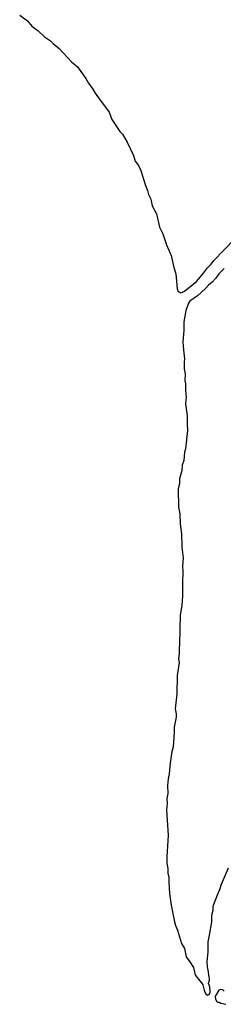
# Model space of a CAD drawing. Header units: inches. Extents: x 1678809 to 1859548, y 384609 to 522868.
# Tile 111 of 256: x 1725538 to 1727980, y 482141 to 493962. Entities that reach past the tile are written whole.
import ezdxf

# ---------------------------------------------------------------- set-up
doc = ezdxf.new("R2010")
doc.units = ezdxf.units.IN
doc.header["$MEASUREMENT"] = 0
doc.layers.add('B7428', color=7, linetype='Continuous')
doc.layers.add('B7429', color=7, linetype='Continuous')

msp = doc.modelspace()

# ---------------------------------------------------------------- linework, layer by layer
at = {"layer": 'B7428', "color": 5, "elevation": 180}
for points in [[(1727505, 490000), (1727514, 489890), (1727510, 489850), (1727512, 489770), (1727521, 489710), (1727519, 489630), (1727526, 489590), (1727527, 489510), (1727536, 489430), (1727526, 489350), (1727548, 489210), (1727548, 489108), (1727552, 489030), (1727525, 488810), (1727514, 488770), (1727506, 488670), (1727486, 488614), (1727484, 488550), (1727454, 488450), (1727455, 488390), (1727441, 488330), (1727443, 488110), (1727461, 488030), (1727464, 487910), (1727481, 487790), (1727485, 487630), (1727498, 487502), (1727490, 487410), (1727496, 487330), (1727490, 487210), (1727490, 487046), (1727482, 486930), (1727465, 486815), (1727457, 486470), (1727451, 486410), (1727452, 486348), (1727444, 486290), (1727450, 486246), (1727426, 486090), (1727424, 485870), (1727405, 485690), (1727414, 485630), (1727414, 485590), (1727390, 485470), (1727392, 485410), (1727378, 485230), (1727365, 485175), (1727344, 485036), (1727331, 484910), (1727318, 484850), (1727313, 484770), (1727314, 484670), (1727304, 484610), (1727306, 484550), (1727299, 484470), (1727318, 484170), (1727302, 483910), (1727305, 483830), (1727317, 483770), (1727317, 483710), (1727326, 483670), (1727326, 483610), (1727337, 483470), (1727354, 483330), (1727394, 483130), (1727406, 483086), (1727431, 483030), (1727480, 482870), (1727515, 482810), (1727536, 482710), (1727580, 482650), (1727622, 482582), (1727638, 482510), (1727648, 482488), (1727719, 482399), (1727734, 482374), (1727749, 482310), (1727767, 482270), (1727790, 482250), (1727810, 482258), (1727819, 482270), (1727823, 482290), (1727817, 482350), (1727804, 482390), (1727815, 482430), (1727815, 482450), (1727806, 482490), (1727804, 482530), (1727791, 482590), (1727786, 482650), (1727799, 482770), (1727797, 482890), (1727815, 482970), (1727841, 483130), (1727843, 483210), (1727860, 483270), (1727860, 483310), (1727864, 483330), (1727910, 483456), (1727939, 483521), (1727957, 483583), (1728041, 483779)], [(1727990, 482299), (1727973, 482313), (1727950, 482320), (1727928, 482312), (1727889, 482251), (1727884, 482230), (1727886, 482206), (1727900, 482180), (1727910, 482166), (1727930, 482166), (1727950, 482155), (1728010, 482141)]]:
    msp.add_lwpolyline(points, dxfattribs=at)
at = {"layer": 'B7429', "color": 5, "elevation": 180}
for points in [[(1725538, 494018), (1725630, 493950), (1725684, 493884), (1725759, 493830), (1725837, 493757), (1725908, 493710), (1725938, 493678), (1726010, 493616), (1726158, 493458), (1726230, 493397), (1726330, 493258), (1726362, 493202), (1726417, 493130), (1726442, 493082), (1726483, 493023), (1726610, 492854), (1726644, 492764), (1726740, 492620), (1726770, 492586), (1726829, 492490), (1726903, 492330), (1726925, 492265), (1726964, 492210), (1726991, 492150), (1727043, 491983), (1727073, 491910), (1727084, 491864), (1727110, 491808), (1727128, 491728), (1727179, 491630), (1727215, 491470), (1727255, 491390), (1727299, 491259), (1727355, 491130), (1727388, 490988), (1727412, 490910), (1727426, 490730), (1727440, 490700), (1727470, 490684), (1727491, 490689), (1727516, 490704), (1727660, 490820), (1727742, 490918), (1727790, 490984), (1727834, 491026), (1727868, 491072), (1728110, 491322)], [(1727990, 490975), (1727928, 490912), (1727890, 490859), (1727847, 490810), (1727804, 490776), (1727770, 490738), (1727670, 490647), (1727579, 490581), (1727562, 490558), (1727532, 490470), (1727506, 490334), (1727507, 490230), (1727496, 490096), (1727505, 490000)]]:
    msp.add_lwpolyline(points, dxfattribs=at)

doc.saveas('drawing.dxf')
